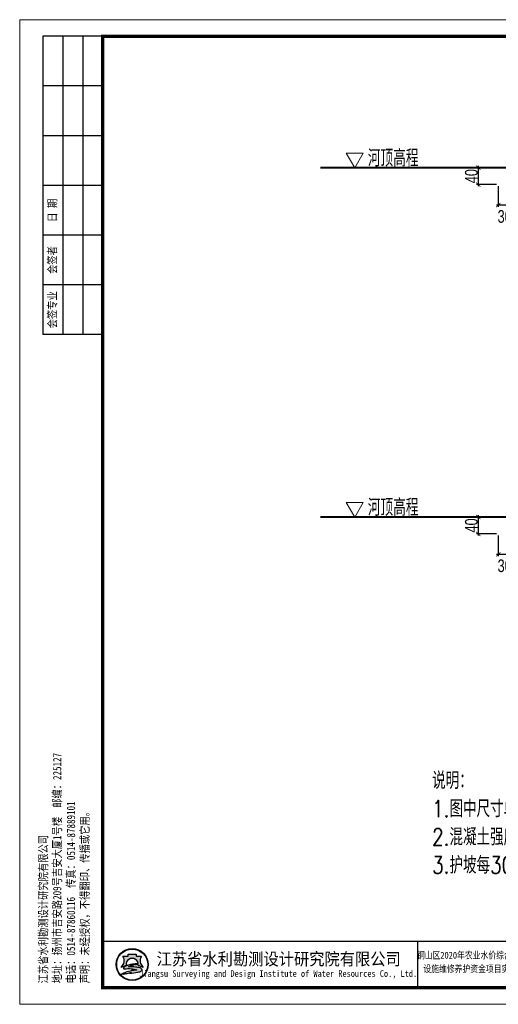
# Model space of a CAD drawing. Header units: millimetres. Extents: x 42191 to 57359, y 16507 to 19270.
# Tile 8 of 8: x 54066 to 55198, y 16942 to 19270. Entities that reach past the tile are written whole.
import ezdxf
from ezdxf.enums import TextEntityAlignment as Align

# ---------------------------------------------------------------- set-up
doc = ezdxf.new("R2010")
doc.units = ezdxf.units.MM
doc.layers.add('文字', color=2, linetype='Continuous')
doc.layers.add('结构标注', color=7, linetype='Continuous', lineweight=9)
doc.layers.add('结构轮廓', color=1, linetype='Continuous', lineweight=40)
doc.styles.add('HZTXT', font='hztxt_e.shx', dxfattribs={"width": 0.75, "bigfont": 'hztxt.shx'})
doc.styles.add('图框', font='仿宋_GB2312.TTF', dxfattribs={"width": 0.8, "height": 4})
doc.styles.add('说明统一字体', font='hztxt_e.shx', dxfattribs={"width": 0.75, "bigfont": 'hztxt.shx'})
doc.dimstyles.new('副本 STANDARD', dxfattribs={"dimscale": 0, "dimtxt": 25, "dimasz": 10, "dimexe": 4, "dimexo": 4, "dimgap": 3, "dimtad": 1, "dimdec": 0, "dimzin": 0, "dimdsep": 46, "dimtxsty": 'HZTXT', "dimblk1": 'ARCHTICK', "dimblk2": 'ARCHTICK', "dimsah": 1, "dimcen": -0.09, "dimdle": 4, "dimclrd": 7, "dimclre": 7, "dimclrt": 7, "dimadec": 0, "dimazin": 0, "dimtfac": 1, "dimtdec": 0, "dimtofl": 0, "dimtmove": 2, "dimatfit": 3, "dimldrblk": 'ARCHTICK', "dimfxl": 0, "dimtolj": 1, "dimtzin": 0, "dimarcsym": 0})

# ---------------------------------------------------------------- blocks, each defined once
blk = doc.blocks.new('_ArchTick')
at = {"color": 0, "linetype": 'ByBlock', "const_width": 0.15}
blk.add_lwpolyline([(-0.5, -0.5), (0.5, 0.5)], dxfattribs=at)
blk = doc.blocks.new('*D183')
at = {"color": 7, "lineweight": -2, "ltscale": 10}
for p, q in [((55193.57987823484, 18094.07031685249), (55146.34325425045, 18094.07031685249)), ((55150.34325425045, 18098.07031685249), (55150.34325425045, 18050.07031699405)), ((55193.58126007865, 18054.07031699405), (55146.34325425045, 18054.07031699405))]:
    blk.add_line(p, q, dxfattribs=at)
at = {"layer": 'Defpoints', "color": 0, "ltscale": 10}
for p in [(55197.57987823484, 18094.07031685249), (55150.34325425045, 18054.07031699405), (55197.58126007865, 18054.07031699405)]:
    blk.add_point(p, dxfattribs=at)
at = {"color": 7, "lineweight": -2, "ltscale": 10, "xscale": 10, "yscale": 10, "zscale": 10}
for p, rotation in [((55150.34325425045, 18094.07031685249), 90), ((55150.34325425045, 18054.07031699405), 270)]:
    blk.add_blockref('_ArchTick', p, dxfattribs=dict(at, rotation=rotation))
at = {"color": 7, "ltscale": 10, "insert": (55134.09325425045, 18074.07031692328), "char_height": 30, "attachment_point": 5, "rotation": 90, "style": 'HZTXT'}
blk.add_mtext('\\A1;40', dxfattribs=at)
blk = doc.blocks.new('*D184')
at = {"color": 7, "lineweight": -2, "ltscale": 10}
for p, q in [((55197.69038352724, 18050.07031699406), (55197.69038352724, 18001.56027416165)), ((55227.69034140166, 18050.0703168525), (55227.69034140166, 18001.56027416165)), ((55231.69034140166, 18005.56027416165), (55193.69038352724, 18005.56027416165))]:
    blk.add_line(p, q, dxfattribs=at)
at = {"layer": 'Defpoints', "color": 0, "ltscale": 10}
for p in [(55197.69038352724, 18054.07031699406), (55227.69034140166, 18054.0703168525), (55197.69038352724, 18005.56027416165)]:
    blk.add_point(p, dxfattribs=at)
at = {"color": 7, "lineweight": -2, "ltscale": 10, "xscale": 10, "yscale": 10, "zscale": 10, "rotation": 180}
blk.add_blockref('_ArchTick', (55197.69038352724, 18005.56027416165), dxfattribs=at)
at = {"color": 7, "lineweight": -2, "ltscale": 10, "xscale": 10, "yscale": 10, "zscale": 10}
blk.add_blockref('_ArchTick', (55227.69034140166, 18005.56027416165), dxfattribs=at)
at = {"color": 7, "ltscale": 10, "insert": (55212.69036246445, 17978.56027416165), "char_height": 30, "attachment_point": 5, "style": 'HZTXT'}
blk.add_mtext('\\A1;30', dxfattribs=at)
blk = doc.blocks.new('*D208')
at = {"color": 7, "lineweight": -2, "ltscale": 10}
for p, q in [((55193.57987823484, 18920.11400521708), (55146.34325425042, 18920.11400521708)), ((55150.34325425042, 18924.11400521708), (55150.34325425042, 18876.11400535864)), ((55193.58126007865, 18880.11400535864), (55146.34325425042, 18880.11400535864))]:
    blk.add_line(p, q, dxfattribs=at)
at = {"layer": 'Defpoints', "color": 0, "ltscale": 10}
for p in [(55197.57987823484, 18920.11400521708), (55150.34325425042, 18880.11400535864), (55197.58126007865, 18880.11400535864)]:
    blk.add_point(p, dxfattribs=at)
at = {"color": 7, "lineweight": -2, "ltscale": 10, "xscale": 10, "yscale": 10, "zscale": 10}
for p, rotation in [((55150.34325425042, 18920.11400521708), 90), ((55150.34325425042, 18880.11400535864), 270)]:
    blk.add_blockref('_ArchTick', p, dxfattribs=dict(at, rotation=rotation))
at = {"color": 7, "ltscale": 10, "insert": (55134.09325425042, 18900.11400528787), "char_height": 30, "attachment_point": 5, "rotation": 90, "style": 'HZTXT'}
blk.add_mtext('\\A1;40', dxfattribs=at)
blk = doc.blocks.new('*D209')
at = {"color": 7, "lineweight": -2, "ltscale": 10}
for p, q in [((55197.69038352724, 18876.11400535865), (55197.69038352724, 18827.60396252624)), ((55227.69034140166, 18876.11400521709), (55227.69034140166, 18827.60396252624)), ((55231.69034140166, 18831.60396252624), (55193.69038352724, 18831.60396252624))]:
    blk.add_line(p, q, dxfattribs=at)
at = {"layer": 'Defpoints', "color": 0, "ltscale": 10}
for p in [(55197.69038352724, 18880.11400535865), (55227.69034140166, 18880.11400521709), (55197.69038352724, 18831.60396252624)]:
    blk.add_point(p, dxfattribs=at)
at = {"color": 7, "lineweight": -2, "ltscale": 10, "xscale": 10, "yscale": 10, "zscale": 10, "rotation": 180}
blk.add_blockref('_ArchTick', (55197.69038352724, 18831.60396252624), dxfattribs=at)
at = {"color": 7, "lineweight": -2, "ltscale": 10, "xscale": 10, "yscale": 10, "zscale": 10}
blk.add_blockref('_ArchTick', (55227.69034140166, 18831.60396252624), dxfattribs=at)
at = {"color": 7, "ltscale": 10, "insert": (55212.69036246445, 18804.60396252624), "char_height": 30, "attachment_point": 5, "style": 'HZTXT'}
blk.add_mtext('\\A1;30', dxfattribs=at)
blk = doc.blocks.new('tk')
h = blk.add_hatch(color=152)
h.dxf.hatch_style = 1
h.paths.add_polyline_path([(38.76631747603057, 11.99999758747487, 1), (29.08862617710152, 11.99999758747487, 1)])
h.paths.add_polyline_path([(38.60345337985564, 11.99999758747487, 1), (29.25149027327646, 11.99999758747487, 1)], flags=16)
h = blk.add_hatch(color=152)
h.dxf.hatch_style = 1
edge = h.paths.add_edge_path()
edge.add_arc((35.80939112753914, 9.575130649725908), 1.461698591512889, 43.31770961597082, 70.37003522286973)
edge.add_arc((34.42977678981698, 5.707125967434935), 5.568375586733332, 70.37003522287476, 84.52854590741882)
edge.add_arc((33.84294441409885, -0.4193533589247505), 11.72289597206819, 84.5285459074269, 95.17746754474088)
edge.add_arc((33.98453145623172, 9.871853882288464), 1.831337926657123, 111.7965680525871, 130.9174013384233, ccw=False)
edge.add_arc((35.88028387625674, 5.13131121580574), 6.936886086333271, 98.84274785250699, 111.79656805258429, ccw=False)
edge.add_arc((36.94664352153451, -1.72312279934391), 13.873772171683, 95.21036804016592, 98.84274785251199, ccw=False)
edge.add_ellipse((33.92747182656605, 12.29238977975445), major_axis=(-1.773815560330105, 0), ratio=0.8776980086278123, start_angle=172.6538623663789, end_angle=176.9129867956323)
edge.add_arc((35.51983619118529, 1.961405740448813), 10.24870363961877, 88.99992913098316, 98.52267106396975)
edge.add_arc((35.12650647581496, 4.586131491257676), 7.594670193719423, 98.5226710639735, 116.8491039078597)
edge.add_arc((32.25210392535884, 10.26438407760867), 1.230336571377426, 116.8491039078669, 139.2900683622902)
edge.add_arc((31.46762795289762, 10.9393764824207), 0.1954369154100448, 139.2900683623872, 263.050638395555)
edge.add_arc((31.65077754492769, 12.44198791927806), 1.70916902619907, 263.0506383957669, 272.136251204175)
edge.add_arc((32.81842523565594, -18.86064205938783), 29.61523112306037, 88.46268833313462, 92.13625120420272, ccw=False)
edge.add_arc((33.47614388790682, 5.646723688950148), 5.099041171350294, 68.07113774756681, 88.46268833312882, ccw=False)
edge.add_arc((37.58580657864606, -10.9173211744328), 21.4080615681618, 95.91294384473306, 98.79521578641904)
edge.add_arc((36.21852069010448, -2.080310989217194), 12.46590188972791, 98.79521578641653, 117.8496747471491)
edge.add_arc((94.71742856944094, -228.4932898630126), 245.9934265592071, 104.7703900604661, 105.15790668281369, ccw=False)
edge.add_line((32.00236918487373, 9.37135071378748), (31.19884857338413, 9.045498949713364))
edge.add_arc((52.56001997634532, -88.12407327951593), 99.48982566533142, 100.90627282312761, 102.39834375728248, ccw=False)
edge.add_line((33.7362516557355, 9.568767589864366), (33.12565426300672, 9.380182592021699))
edge.add_arc((30.81628206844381, 37.97210845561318), 28.68503833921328, 274.6177604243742, 279.6944367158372)
edge.add_arc((34.87651123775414, 14.20489440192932), 4.573507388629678, 279.694436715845, 287.6119267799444)
edge.add_arc((35.76077947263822, 11.41933970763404), 1.650966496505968, 287.6119267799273, 311.5140981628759)
edge.add_arc((36.67266923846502, 10.38914672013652), 0.2751610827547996, 311.5140981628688, 403.3177096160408)
edge = h.paths.add_edge_path()
edge.add_arc((38.34858580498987, 13.13699866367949), 2.066422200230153, 138.9741968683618, 204.1180883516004, ccw=False)
edge.add_line((36.78964786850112, 14.49339581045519), (35.0925445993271, 14.49339581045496))
edge.add_line((35.0925445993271, 14.49339581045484), (35.0925445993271, 15.08006038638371))
edge.add_line((35.0925445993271, 15.08006038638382), (32.76239905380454, 15.08006038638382))
edge.add_line((32.76239905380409, 15.08006038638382), (32.76239905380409, 14.49339581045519))
edge.add_line((32.76239905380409, 14.49339581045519), (31.06529578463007, 14.49339581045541))
edge.add_arc((29.50635784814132, 13.13699866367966), 2.066422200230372, -24.118088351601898, 41.0258031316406, ccw=False)
edge.add_arc((27.96982579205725, 13.82490489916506), 3.749914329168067, 314.34412131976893, 335.8819116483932, ccw=False)
edge.add_arc((29.92442847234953, 14.17747198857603), 3.106664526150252, 282.3877277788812, 290.1465811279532)
edge.add_arc((26.86018480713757, 22.52986436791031), 12.00340818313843, 290.1465811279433, 296.6495194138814)
edge.add_ellipse((33.92747182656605, 12.29238977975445), major_axis=(-1.773815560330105, 0), ratio=0.8776980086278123, start_angle=176.9129867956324, end_angle=378.37473811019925, ccw=False)
edge.add_ellipse((33.92747182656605, 12.29238977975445), major_axis=(-1.773815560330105, 0), ratio=0.8776980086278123, start_angle=172.653862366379, end_angle=176.9129867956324, ccw=False)
edge.add_ellipse((33.92747182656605, 12.29238977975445), major_axis=(-1.773815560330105, 0), ratio=0.8776980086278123, start_angle=161.6252618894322, end_angle=172.653862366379, ccw=False)
edge.add_arc((40.9947588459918, 22.52986436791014), 12.00340818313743, 243.3504805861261, 249.853418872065)
edge.add_arc((37.93051518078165, 14.1774719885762), 3.106664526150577, 249.8534188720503, 257.61227222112)
edge.add_arc((39.88511786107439, 13.82490489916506), 3.74991432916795, 204.1180883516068, 225.6558786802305, ccw=False)
at = {"lineweight": 0}
for p, q in [((-2.771934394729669e-05, -2.412525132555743e-06), (-2.771934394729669e-05, 296.9999975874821)), ((-2.771934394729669e-05, 296.9999975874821), (419.999972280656, 296.9999975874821)), ((419.999972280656, -2.412525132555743e-06), (-2.771934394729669e-05, -2.412525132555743e-06))]:
    blk.add_line(p, q, dxfattribs=at)
for p, q in [((24.99997228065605, 291.9999975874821), (6.999972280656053, 291.9999975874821)), ((6.999972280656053, 291.9999975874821), (6.999972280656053, 201.9999975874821)), ((12.99997228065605, 291.9999975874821), (12.99997228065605, 201.9999975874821)), ((18.99997228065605, 291.9999975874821), (18.99997228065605, 201.9999975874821)), ((24.99997228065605, 276.9999975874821), (6.999972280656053, 276.9999975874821)), ((24.99997228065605, 261.9999975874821), (6.999972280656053, 261.9999975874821)), ((24.99997228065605, 246.9999975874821), (6.999972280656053, 246.9999975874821)), ((24.99997228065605, 231.9999975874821), (6.999972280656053, 231.9999975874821)), ((24.99997228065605, 216.9999975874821), (6.999972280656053, 216.9999975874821)), ((24.99997228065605, 201.9999975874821), (6.999972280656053, 201.9999975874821)), ((119.9999722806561, 18.99999758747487), (119.9999722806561, 4.999997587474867))]:
    blk.add_line(p, q)
at = {"lineweight": 0, "const_width": 1}
blk.add_lwpolyline([(24.99997228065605, 291.9999975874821), (414.999972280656, 291.9999975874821), (414.999972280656, 4.999997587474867), (24.99997228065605, 4.999997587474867)], close=True, dxfattribs=at)
at = {"lineweight": 0, "const_width": 0.4}
blk.add_lwpolyline([(414.999972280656, 18.99999758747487), (24.99997228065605, 18.99999758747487)], dxfattribs=at)
at = {"color": 152}
for points in [[(32.24409409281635, 11.80161526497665, -0.02838203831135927), (30.9944353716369, 11.26089013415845, -0.03386732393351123), (30.59088918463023, 11.14313604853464, 0.09425397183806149), (31.39239217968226, 12.29262006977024, 0.2921547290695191), (31.06529578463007, 14.49339581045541), (32.76239905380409, 14.49339581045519), (32.76239905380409, 15.08006038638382), (35.0925445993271, 15.08006038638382), (35.0925445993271, 14.49339581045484), (36.78964786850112, 14.49339581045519, 0.29215472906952), (36.46255147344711, 12.29262006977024, 0.09425397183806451), (37.2640544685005, 11.14313604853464, -0.03386732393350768), (36.86050828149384, 11.26089013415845, -0.02838203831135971), (35.61084956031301, 11.80161526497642)], [(35.69871340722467, 12.20854823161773, 0.04157472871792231), (34.00097074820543, 12.09693602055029, 0.08013502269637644), (31.69643183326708, 11.36208923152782, 0.09823132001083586), (31.31948261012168, 11.06684626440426, 0.599439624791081), (31.4439816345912, 10.74537534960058, 0.03966424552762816), (31.7144884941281, 10.73400674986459, -0.01603031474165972), (33.61294061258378, 10.74392954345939, -0.08921046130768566), (35.38040694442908, 10.37684029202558, 0.01257694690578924), (34.31244292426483, 10.23900625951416, 0.08333285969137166), (30.39503241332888, 8.941743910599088, -0.001690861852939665), (32.00236918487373, 9.37135071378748), (31.19884857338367, 9.045498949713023, -0.006510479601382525), (33.7362516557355, 9.568767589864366), (33.12565426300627, 9.380182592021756, 0.02215480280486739), (35.64666092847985, 9.696697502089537, 0.03456031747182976), (36.26030960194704, 9.845757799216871, 0.1046726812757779), (36.85504719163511, 10.18310812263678, 0.4234638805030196), (36.87286564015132, 10.57791912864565, 0.1185893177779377), (36.30044029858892, 10.9518780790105, 0.06185687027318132), (34.96072036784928, 11.25013107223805, 0.04649815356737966), (32.7850594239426, 11.25571277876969, -0.08362449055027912), (33.304533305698, 11.57226592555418, -0.05658197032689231), (34.81392423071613, 11.98574523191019, -0.01585057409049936), (35.68672755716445, 12.09332269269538)]]:
    blk.add_lwpolyline(points, format="xyb", dxfattribs=at)
for radius in [4.838845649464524, 4.675981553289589]:
    blk.add_circle((33.92747182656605, 11.99999758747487), radius, dxfattribs=at)
blk.add_arc((35.88028387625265, 5.131311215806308), 6.936886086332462, 98.84274785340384, 111.796568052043, dxfattribs=at)
for start_param, end_param in [(2.820892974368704, 6.603884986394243), (3.013378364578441, 3.087714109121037)]:
    blk.add_ellipse((33.92747182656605, 12.29238977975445), major_axis=(-1.773815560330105, 0), ratio=0.8776980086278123, start_param=start_param, end_param=end_param, dxfattribs=at)
at = {"style": '图框'}
for s, height, width, p in [('江苏省水利勘测设计研究院有限公司', 3.75, 0.9, (78.12729153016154, 13.75084348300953)), ('铜山区2020年农业水价综合改革及农田水利 ', 2.105352, 0.8, (142.9967169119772, 14.87314627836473)), ('设施维修养护资金项目实施方案（区级）', 2.105352, 0.8, (142.9855388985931, 10.78126207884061)), ('Jiangsu Surveying and Design Institute of Water Resources Co., Ltd.', 2, 0.8, (77.95516356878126, 9.013401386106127))]:
    blk.add_text(s, height=height, dxfattribs=dict(at, width=width)).set_placement(p, align=Align.MIDDLE)
at = {"char_height": 2.5, "rotation": 90, "style": '图框'}
for s, insert, attachment_point in [('日 期', (9.999972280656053, 239.4999975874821), 5), ('会签者', (9.999972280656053, 224.4999975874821), 5), ('会签专业', (9.999972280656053, 209.4999975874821), 5), ('江苏省水利勘测设计研究院有限公司\\P地址：扬州市吉安路209号吉安大厦1号楼  邮编：225127\\P电话：0514-87860116  传真：0514-87889101\\P声明：未经授权，不得翻印、传播或它用。', (5.878817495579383, 6.298891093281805), 1)]:
    blk.add_mtext(s, dxfattribs=dict(at, insert=insert, attachment_point=attachment_point))

msp = doc.modelspace()

# ---------------------------------------------------------------- linework, layer by layer
at = {"layer": '结构标注', "linetype": 'Continuous'}
for p, q in [((54848.51452687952, 18919.98951092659), (55074.92632637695, 18919.98951092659)), ((54848.51452687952, 18093.945822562), (55074.92632637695, 18093.945822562))]:
    msp.add_line(p, q, dxfattribs=at)
at = {"layer": '结构标注', "linetype": 'Continuous', "ltscale": 5, "flags": 128}
for points in [[(54858.01452687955, 18919.98951092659), (54838.01452689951, 18954.63052704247), (54878.01452685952, 18954.63052704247)], [(54858.01452687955, 18093.945822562), (54838.01452689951, 18128.58683867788), (54878.01452685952, 18128.58683867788)]]:
    msp.add_lwpolyline(points, close=True, dxfattribs=at)
at = {"layer": '结构轮廓', "linetype": 'Continuous', "ltscale": 5}
for p, q in [((55227.69029938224, 18920.01351933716), (54777.05273188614, 18919.98951092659)), ((55227.69029938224, 18093.96983097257), (54777.05273188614, 18093.945822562))]:
    msp.add_line(p, q, dxfattribs=at)

# ---------------------------------------------------------------- block references
at = {"xscale": 7.840000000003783, "yscale": 7.840000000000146, "zscale": 7.840000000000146}
msp.add_blockref('tk', (54065.8457914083, 16941.61755646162), dxfattribs=at)

# ---------------------------------------------------------------- texts
at = {"layer": '文字', "insert": (55041.02940108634, 17490.8378256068), "char_height": 40, "width": 1639.256845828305, "attachment_point": 1, "style": '说明统一字体'}
msp.add_mtext('{\\Ftxt,hztxt|c134;\\W0.8;说明：\\P1.图中尺寸单位高程(1985国家高程基准)以米计，其余均以厘米计；\\P2.混凝土强度等级为C25；\\P3.护坡每30m设置一道横向格埂，格埂宽×高=30×40cm。}', dxfattribs=at)
at = {"layer": '结构标注', "linetype": 'Continuous', "ltscale": 5, "style": 'HZTXT', "width": 0.75}
for p in [(54889.0113714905, 18922.65617759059), (54889.0113714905, 18096.612489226)]:
    msp.add_text('河顶高程', height=39.99999996, dxfattribs=at).set_placement(p)

# ---------------------------------------------------------------- dimensions: what is measured, and where the dimension line sits
at = {"ltscale": 10}
for base, p1, p2, picture, middle in [((55150.34325425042, 18880.11400535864), (55197.57987823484, 18920.11400521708), (55197.58126007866, 18880.11400535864), '*D208', (55134.09325425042, 18900.11400528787)), ((55150.34325425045, 18054.07031699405), (55197.57987823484, 18094.07031685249), (55197.58126007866, 18054.07031699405), '*D183', (55134.09325425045, 18074.07031692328))]:
    dim = msp.add_linear_dim(base=base, p1=p1, p2=p2, angle=90, dimstyle='副本 STANDARD', override={"dimscale": 1, "dimtxt": 30, "dimgap": 1.25}, dxfattribs=at)
    dim.commit()
    dim.dimension.update_dxf_attribs({"geometry": picture, "text_midpoint": middle})
for base, p1, p2, picture, middle in [((55197.69038352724, 18831.60396252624), (55227.69034140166, 18880.11400521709), (55197.69038352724, 18880.11400535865), '*D209', (55212.69036246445, 18804.60396252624)), ((55197.69038352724, 18005.56027416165), (55227.69034140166, 18054.0703168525), (55197.69038352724, 18054.07031699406), '*D184', (55212.69036246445, 17978.56027416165))]:
    dim = msp.add_linear_dim(base=base, p1=p1, p2=p2, dimstyle='副本 STANDARD', override={"dimscale": 1, "dimtxt": 30, "dimgap": 1.25}, dxfattribs=at)
    dim.commit()
    dim.dimension.update_dxf_attribs({"geometry": picture, "text_midpoint": middle, "dimtype": 160})

doc.saveas('drawing.dxf')
